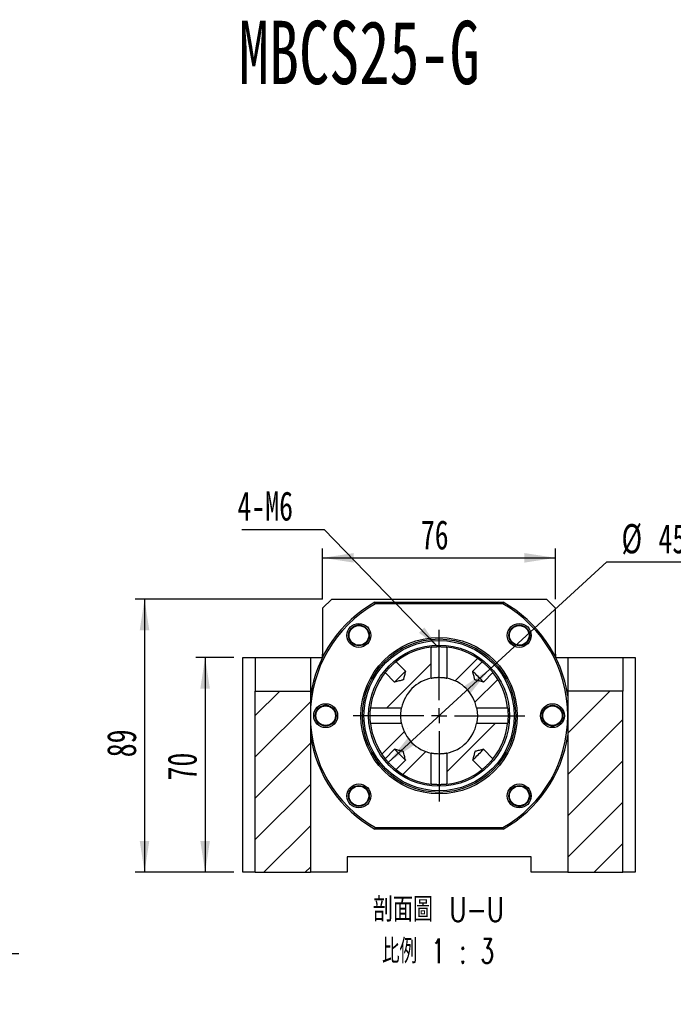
# Model space of a CAD drawing. Header units: millimetres. Extents: x 23 to 279, y 9 to 201.
# Tile 3 of 5: x 104 to 175, y 94 to 201. Entities that reach past the tile are written whole.
import ezdxf

# ---------------------------------------------------------------- set-up
doc = ezdxf.new("R2010")
doc.units = ezdxf.units.MM
doc.layers.add('圖層0', color=7, linetype='Continuous')
doc.styles.add('SLDTEXTSTYLE0', font='TXT', dxfattribs={"width": 0.7})
doc.styles.add('SLDTEXTSTYLE3', font='TXT', dxfattribs={"width": 0.7, "bigfont": 'bigfont'})
doc.styles.add('SLDTEXTSTYLE4', font='TXT', dxfattribs={"width": 0.75, "bigfont": 'bigfont'})
doc.styles.add('SLDTEXTSTYLE5', font='TXT', dxfattribs={"width": 0.65625, "bigfont": 'bigfont'})
doc.dimstyles.new('SLDDIMSTYLE2', dxfattribs={"dimtxt": 0.18, "dimasz": 2.5, "dimexe": 0, "dimexo": 0.0625, "dimgap": 0, "dimtad": 0, "dimtih": 1, "dimtoh": 1, "dimdec": 0, "dimrnd": 1e-09, "dimzin": 0, "dimdsep": 46, "dimtxsty": 'Standard', "dimsah": 1, "dimcen": 0.09, "dimadec": 0, "dimazin": 0, "dimtfac": 2.5, "dimtdec": 0, "dimtofl": 0, "dimtmove": 0, "dimatfit": 3, "dimfxl": 1, "dimfrac": 2, "dimtolj": 1, "dimtzin": 0, "dimarcsym": 0})
doc.dimstyles.new('SLDDIMSTYLE3', dxfattribs={"dimtxt": 3.389974, "dimasz": 2.5, "dimexe": 0, "dimexo": 0.0625, "dimgap": 0.847493, "dimtad": 1, "dimlfac": 3, "dimrnd": 1e-09, "dimzin": 12, "dimdsep": 46, "dimtxsty": 'SLDTEXTSTYLE0', "dimsah": 1, "dimcen": 0.09, "dimadec": 0, "dimazin": 3, "dimtfac": 1, "dimtofl": 0, "dimtmove": 0, "dimatfit": 3, "dimfxl": 1, "dimfrac": 2, "dimtolj": 1, "dimtzin": 12, "dimarcsym": 0})
doc.dimstyles.new('SLDDIMSTYLE4', dxfattribs={"dimtxt": 3.389974, "dimasz": 2.5, "dimexe": 0, "dimexo": 0.0625, "dimgap": 0.847493, "dimtad": 0, "dimtih": 1, "dimtoh": 1, "dimlfac": 3, "dimrnd": 1e-09, "dimzin": 12, "dimdsep": 46, "dimtxsty": 'SLDTEXTSTYLE0', "dimsah": 1, "dimcen": 0, "dimadec": 0, "dimazin": 3, "dimtfac": 1, "dimtofl": 0, "dimtmove": 0, "dimatfit": 3, "dimfxl": 1, "dimfrac": 2, "dimtolj": 1, "dimtzin": 12, "dimarcsym": 0})
doc.dimstyles.new('SLDDIMSTYLE5', dxfattribs={"dimtxt": 3.389974, "dimasz": 2.5, "dimexe": 0, "dimexo": 0.0625, "dimgap": 0.847493, "dimtad": 0, "dimtih": 1, "dimtoh": 1, "dimlfac": 3, "dimrnd": 1e-09, "dimzin": 12, "dimdsep": 46, "dimtxsty": 'SLDTEXTSTYLE0', "dimsah": 1, "dimcen": 0, "dimadec": 0, "dimazin": 3, "dimtfac": 1, "dimtmove": 0, "dimatfit": 3, "dimfxl": 1, "dimfrac": 2, "dimtolj": 1, "dimtzin": 12, "dimarcsym": 0})

# ---------------------------------------------------------------- blocks, each defined once
blk = doc.blocks.new('SW_SYMBOL_HOLE_SPOT')
at = {"layer": '圖層0', "color": 0}
for p, q in [((0, 875), (0, 75)), ((1600, 75), (1600, 875)), ((0, 75), (1600, 75))]:
    blk.add_line(p, q, dxfattribs=at)
blk = doc.blocks.new('_D_5')
at = {"layer": '圖層0'}
for p, q in [((74.37, 136.26), (74.37, 99.57)), ((74.37, 99.57), (104.21, 99.57))]:
    blk.add_line(p, q, dxfattribs=at)
blk.add_solid([(74.37, 136.26), (73.85, 132.87), (74.9, 132.87)], dxfattribs=at)
at = {"layer": '圖層0', "xscale": 0.003964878, "yscale": 0.003964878, "zscale": 0.003964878}
blk.add_blockref('SW_SYMBOL_HOLE_SPOT', (84.5, 99.96), dxfattribs=at)
at = {"layer": '圖層0', "char_height": 3.175, "attachment_point": 1}
for s, insert, style in [('14\\M+18AAE\\M+19153\\M+18AD1\\M+190FA', (83.3, 107.89), 'SLDTEXTSTYLE3'), ('4-', (75.96, 107.89), 'SLDTEXTSTYLE0'), ('%%c', (79.28, 107.89), 'SLDTEXTSTYLE0'), ('20', (91.7, 103.66), 'SLDTEXTSTYLE0')]:
    blk.add_mtext(s, dxfattribs=dict(at, insert=insert, style=style))
blk = doc.blocks.new('_D_8')
at = {"layer": '圖層0', "color": 7}
for p, q in [((127.57, 131.74), (123.46, 131.74)), ((124.46, 131.74), (124.46, 108.41)), ((127.57, 108.41), (123.46, 108.41))]:
    blk.add_line(p, q, dxfattribs=at)
for points in [[(124.46, 131.74), (123.94, 128.35), (124.98, 128.35)], [(124.46, 108.41), (124.98, 111.8), (123.94, 111.8)]]:
    blk.add_solid(points, dxfattribs=at)
at = {"layer": '圖層0', "color": 7, "insert": (120.37, 118.37), "char_height": 3.175, "attachment_point": 1, "rotation": 90, "style": 'SLDTEXTSTYLE0'}
blk.add_mtext('70', dxfattribs=at)
blk = doc.blocks.new('_D_9')
at = {"layer": '圖層0', "color": 7}
for p, q in [((137.24, 138.08), (116.87, 138.08)), ((117.87, 138.08), (117.87, 108.41)), ((127.57, 108.41), (116.87, 108.41))]:
    blk.add_line(p, q, dxfattribs=at)
for points in [[(117.87, 138.08), (117.35, 134.69), (118.39, 134.69)], [(117.87, 108.41), (118.39, 111.8), (117.35, 111.8)]]:
    blk.add_solid(points, dxfattribs=at)
at = {"layer": '圖層0', "color": 7, "insert": (113.78, 120.89), "char_height": 3.175, "attachment_point": 1, "rotation": 90, "style": 'SLDTEXTSTYLE0'}
blk.add_mtext('89', dxfattribs=at)
blk = doc.blocks.new('_D_10')
at = {"layer": '圖層0', "color": 7}
for p, q in [((137.24, 138.08), (137.24, 143.56)), ((162.57, 138.08), (162.57, 143.56)), ((137.24, 142.56), (162.57, 142.56))]:
    blk.add_line(p, q, dxfattribs=at)
for points in [[(137.24, 142.56), (140.63, 142.04), (140.63, 143.08)], [(162.57, 142.56), (159.18, 143.08), (159.18, 142.04)]]:
    blk.add_solid(points, dxfattribs=at)
at = {"layer": '圖層0', "color": 7, "insert": (147.92, 146.65), "char_height": 3.175, "attachment_point": 1, "style": 'SLDTEXTSTYLE0'}
blk.add_mtext('76', dxfattribs=at)
blk = doc.blocks.new('_D_11')
at = {"layer": '圖層0', "color": 7}
for p, q in [((155.43, 130.48), (168.15, 142.14)), ((168.15, 142.14), (177.74, 142.14)), ((144.38, 120.34), (155.43, 130.48))]:
    blk.add_line(p, q, dxfattribs=at)
for points in [[(155.43, 130.48), (152.58, 128.57), (153.29, 127.8)], [(144.38, 120.34), (147.23, 122.25), (146.52, 123.02)]]:
    blk.add_solid(points, dxfattribs=at)
at = {"layer": '圖層0', "color": 7, "char_height": 3.175, "attachment_point": 1, "style": 'SLDTEXTSTYLE0'}
for s, insert in [('%%c', (169.74, 146.23)), ('45', (173.76, 146.23))]:
    blk.add_mtext(s, dxfattribs=dict(at, insert=insert))
blk = doc.blocks.new('SW_NOTE_1')
at = {"layer": '圖層0', "color": 0, "char_height": 2.6458, "attachment_point": 2}
for s, insert, style in [('\\M+19655\\M+196CA\\M+19AA4 U-U', (8.6, 3.41), 'SLDTEXTSTYLE4'), ('\\M+194E4\\M+197E1 1 : 3', (8.56, -1.12), 'SLDTEXTSTYLE5')]:
    blk.add_mtext(s, dxfattribs=dict(at, insert=insert, style=style))
blk = doc.blocks.new('SW_NOTE_2')
at = {"layer": '圖層0', "color": 0}
blk.add_line((-8.96, 0), (0, 0), dxfattribs=at)
at = {"layer": '圖層0', "color": 0, "insert": (-9.43, 4.14), "char_height": 3.175, "attachment_point": 1, "style": 'SLDTEXTSTYLE0'}
blk.add_mtext('4-M6', dxfattribs=at)
blk = doc.blocks.new('SW_CENTERMARKSYMBOL_6')
at = {"layer": '圖層0', "color": 0}
for p, q in [((0, 1.67), (0, 9.33)), ((-1.67, 0), (-9.33, 0)), ((0, 0), (-0.83, 0)), ((0, 0), (0, 0.83)), ((0, 0), (0, -0.83)), ((0, 0), (0.83, 0)), ((1.67, 0), (9.33, 0)), ((0, -1.67), (0, -9.33))]:
    blk.add_line(p, q, dxfattribs=at)

msp = doc.modelspace()

# ---------------------------------------------------------------- hatches: boundary and pattern name
at = {"layer": '圖層0', "linetype": 'Continuous', "lineweight": 18}
h = msp.add_hatch(dxfattribs=at)
h.set_pattern_fill('ANSI31', color=256, style=0)
edge = h.paths.add_edge_path(flags=0)
edge.add_line((145.223, 131.2712), (146.2509, 130.2434))
edge.add_spline(control_points=[(146.2509, 130.2434), (146.2279, 130.1513), (146.2049, 130.0591), (146.182, 129.967), (146.1365, 129.7849), (146.0914, 129.6026), (146.0453, 129.4206), (146.0373, 129.3889), (146.0302, 129.357), (146.0202, 129.326), (146.0182, 129.3197), (146.0161, 129.3132), (146.0121, 129.308), (146.0106, 129.306), (146.0087, 129.3043), (146.0067, 129.3029), (146.0017, 129.2996), (145.9959, 129.2976), (145.9903, 129.2958), (145.9637, 129.2871), (145.9364, 129.281), (145.9093, 129.2741), (145.8012, 129.2466), (145.6929, 129.2198), (145.5846, 129.1927), (145.4139, 129.1501), (145.2432, 129.1076), (145.0725, 129.065)], knot_values=[0.00893562, 0.00893562, 0.00893562, 0.00893562, 0.00978998, 0.00978998, 0.00978998, 0.01147986, 0.01147986, 0.01147986, 0.01177344, 0.01177344, 0.01177344, 0.0118331, 0.0118331, 0.0118331, 0.01185509, 0.01185509, 0.01185509, 0.01190845, 0.01190845, 0.01190845, 0.01215816, 0.01215816, 0.01215816, 0.01315553, 0.01315553, 0.01315553, 0.01472794, 0.01472794, 0.01472794, 0.01472794], weights=[1, 1, 1, 1, 1, 1, 1, 1, 1, 1, 1, 1, 1, 1, 1, 1, 1, 1, 1, 1, 1, 1, 1, 1, 1, 1, 1, 1], degree=3, periodic=0)
edge.add_line((145.0725, 129.065), (144.0447, 130.0928))
edge.add_arc((149.9043, 125.4115), 7.5, 141.378563, 173.493288)
edge.add_line((142.4526, 126.2614), (145.8253, 126.2614))
edge.add_arc((149.9043, 125.4115), 4.1667, 101.76952, 168.23048, ccw=False)
edge.add_line((149.0544, 129.4906), (149.0544, 132.8632))
edge.add_arc((149.9043, 125.4115), 7.5, 96.506712, 128.621437)
h = msp.add_hatch(dxfattribs=at)
h.set_pattern_fill('ANSI31', color=256, style=0)
edge = h.paths.add_edge_path(flags=0)
edge.add_line((155.764, 130.0928), (154.7362, 129.065))
edge.add_spline(control_points=[(154.7362, 129.065), (154.6784, 129.0794), (154.6207, 129.0938), (154.563, 129.1082), (154.4389, 129.1391), (154.3149, 129.1701), (154.1909, 129.201), (154.1267, 129.217), (154.0626, 129.233), (153.9985, 129.2491), (153.9654, 129.2574), (153.9322, 129.2657), (153.8991, 129.2741), (153.8819, 129.2785), (153.8647, 129.2829), (153.8476, 129.2874), (153.8386, 129.2898), (153.8297, 129.2922), (153.8208, 129.295), (153.816, 129.2965), (153.8111, 129.2981), (153.8066, 129.3003), (153.8038, 129.3016), (153.8011, 129.3032), (153.7989, 129.3053), (153.7967, 129.3075), (153.795, 129.3101), (153.7936, 129.3128), (153.7883, 129.3232), (153.7857, 129.3348), (153.7826, 129.346), (153.7705, 129.3904), (153.7596, 129.4351), (153.7484, 129.4797), (153.7036, 129.6582), (153.6592, 129.8367), (153.6147, 130.0153), (153.5957, 130.0913), (153.5767, 130.1673), (153.5578, 130.2434)], knot_values=[0.00166253, 0.00166253, 0.00166253, 0.00166253, 0.00219802, 0.00219802, 0.00219802, 0.00334855, 0.00334855, 0.00334855, 0.0039433, 0.0039433, 0.0039433, 0.00425095, 0.00425095, 0.00425095, 0.00441047, 0.00441047, 0.00441047, 0.00449395, 0.00449395, 0.00449395, 0.00453958, 0.00453958, 0.00453958, 0.0045672, 0.0045672, 0.0045672, 0.00459512, 0.00459512, 0.00459512, 0.0047007, 0.0047007, 0.0047007, 0.00511775, 0.00511775, 0.00511775, 0.00678571, 0.00678571, 0.00678571, 0.00749604, 0.00749604, 0.00749604, 0.00749604], weights=[1, 1, 1, 1, 1, 1, 1, 1, 1, 1, 1, 1, 1, 1, 1, 1, 1, 1, 1, 1, 1, 1, 1, 1, 1, 1, 1, 1, 1, 1, 1, 1, 1, 1, 1, 1, 1, 1, 1, 1], degree=3, periodic=0)
edge.add_line((153.5578, 130.2434), (154.5856, 131.2712))
edge.add_arc((149.9043, 125.4115), 7.5, 51.378563, 83.493288)
edge.add_line((150.7542, 132.8632), (150.7542, 129.4906))
edge.add_arc((149.9043, 125.4115), 4.1667, 11.76952, 78.23048, ccw=False)
edge.add_line((153.9834, 126.2614), (157.356, 126.2614))
edge.add_arc((149.9043, 125.4115), 7.5, 6.506712, 38.621437)
h = msp.add_hatch(dxfattribs=at)
h.set_pattern_fill('ANSI31', color=256, style=0)
h.paths.add_polyline_path([(129.9043, 128.0782), (129.9043, 108.4115), (135.9043, 108.4115), (135.9043, 128.0782)], flags=0)
h = msp.add_hatch(dxfattribs=at)
h.set_pattern_fill('ANSI31', color=256, style=0)
h.paths.add_polyline_path([(169.9043, 128.0782), (163.9043, 128.0782), (163.9043, 108.4115), (169.9043, 108.4115)], flags=0)
h = msp.add_hatch(dxfattribs=at)
h.set_pattern_fill('ANSI31', color=256, style=0)
edge = h.paths.add_edge_path(flags=0)
edge.add_spline(control_points=[(145.0725, 121.7581), (145.1485, 121.7391), (145.2246, 121.7202), (145.3006, 121.7012), (145.4791, 121.6567), (145.6577, 121.6122), (145.8362, 121.5674), (145.8808, 121.5562), (145.9255, 121.5454), (145.9699, 121.5333), (145.9811, 121.5302), (145.9927, 121.5276), (146.003, 121.5223), (146.0058, 121.5209), (146.0084, 121.5192), (146.0105, 121.5169), (146.0126, 121.5147), (146.0142, 121.512), (146.0156, 121.5093), (146.0178, 121.5047), (146.0193, 121.4999), (146.0209, 121.4951), (146.0236, 121.4862), (146.026, 121.4772), (146.0284, 121.4683), (146.033, 121.4511), (146.0374, 121.434), (146.0417, 121.4168), (146.0501, 121.3837), (146.0585, 121.3505), (146.0668, 121.3173), (146.0828, 121.2532), (146.0988, 121.1891), (146.1148, 121.125), (146.1458, 121.001), (146.1767, 120.8769), (146.2077, 120.7529), (146.2221, 120.6952), (146.2365, 120.6374), (146.2509, 120.5797)], knot_values=[0.00591885, 0.00591885, 0.00591885, 0.00591885, 0.0066241, 0.0066241, 0.0066241, 0.00828012, 0.00828012, 0.00828012, 0.00869419, 0.00869419, 0.00869419, 0.00879902, 0.00879902, 0.00879902, 0.00882674, 0.00882674, 0.00882674, 0.00885416, 0.00885416, 0.00885416, 0.00889946, 0.00889946, 0.00889946, 0.00898235, 0.00898235, 0.00898235, 0.00914073, 0.00914073, 0.00914073, 0.00944618, 0.00944618, 0.00944618, 0.01003668, 0.01003668, 0.01003668, 0.01117897, 0.01117897, 0.01117897, 0.01171063, 0.01171063, 0.01171063, 0.01171063], weights=[1, 1, 1, 1, 1, 1, 1, 1, 1, 1, 1, 1, 1, 1, 1, 1, 1, 1, 1, 1, 1, 1, 1, 1, 1, 1, 1, 1, 1, 1, 1, 1, 1, 1, 1, 1, 1, 1, 1, 1], degree=3, periodic=0)
edge.add_line((146.2509, 120.5797), (145.223, 119.5519))
edge.add_arc((149.9043, 125.4115), 7.5, 231.378563, 263.493288)
edge.add_line((149.0544, 117.9599), (149.0544, 121.3325))
edge.add_arc((149.9043, 125.4115), 4.1667, 191.76952, 258.23048, ccw=False)
edge.add_line((145.8253, 124.5616), (142.4526, 124.5616))
edge.add_arc((149.9043, 125.4115), 7.5, 186.506712, 218.621437)
edge.add_line((144.0447, 120.7303), (145.0725, 121.7581))
h = msp.add_hatch(dxfattribs=at)
h.set_pattern_fill('ANSI31', color=256, style=0)
edge = h.paths.add_edge_path(flags=0)
edge.add_arc((149.9043, 125.4115), 7.5, 276.506712, 308.621437)
edge.add_line((154.5856, 119.5519), (153.5578, 120.5797))
edge.add_spline(control_points=[(153.5578, 120.5797), (153.5767, 120.6558), (153.5957, 120.7318), (153.6147, 120.8078), (153.6592, 120.9863), (153.7036, 121.1649), (153.7484, 121.3434), (153.7596, 121.388), (153.7705, 121.4327), (153.7826, 121.4771), (153.7857, 121.4883), (153.7883, 121.4999), (153.7936, 121.5102), (153.795, 121.513), (153.7967, 121.5156), (153.7989, 121.5177), (153.8011, 121.5198), (153.8038, 121.5215), (153.8066, 121.5228), (153.8111, 121.525), (153.816, 121.5266), (153.8208, 121.5281), (153.8297, 121.5308), (153.8386, 121.5332), (153.8476, 121.5356), (153.8647, 121.5402), (153.8819, 121.5446), (153.8991, 121.5489), (153.9322, 121.5574), (153.9654, 121.5657), (153.9985, 121.574), (154.0626, 121.59), (154.1267, 121.606), (154.1909, 121.622), (154.3149, 121.653), (154.4389, 121.684), (154.563, 121.7149), (154.6207, 121.7293), (154.6784, 121.7437), (154.7362, 121.7581)], knot_values=[0.00591885, 0.00591885, 0.00591885, 0.00591885, 0.0066241, 0.0066241, 0.0066241, 0.00828012, 0.00828012, 0.00828012, 0.00869419, 0.00869419, 0.00869419, 0.00879902, 0.00879902, 0.00879902, 0.00882674, 0.00882674, 0.00882674, 0.00885416, 0.00885416, 0.00885416, 0.00889946, 0.00889946, 0.00889946, 0.00898235, 0.00898235, 0.00898235, 0.00914073, 0.00914073, 0.00914073, 0.00944618, 0.00944618, 0.00944618, 0.01003668, 0.01003668, 0.01003668, 0.01117897, 0.01117897, 0.01117897, 0.01171063, 0.01171063, 0.01171063, 0.01171063], weights=[1, 1, 1, 1, 1, 1, 1, 1, 1, 1, 1, 1, 1, 1, 1, 1, 1, 1, 1, 1, 1, 1, 1, 1, 1, 1, 1, 1, 1, 1, 1, 1, 1, 1, 1, 1, 1, 1, 1, 1], degree=3, periodic=0)
edge.add_line((154.7362, 121.7581), (155.764, 120.7303))
edge.add_arc((149.9043, 125.4115), 7.5, 321.378563, 353.493288)
edge.add_line((157.356, 124.5616), (153.9834, 124.5616))
edge.add_arc((149.9043, 125.4115), 4.1667, 281.76952, 348.23048, ccw=False)
edge.add_line((150.7542, 121.3325), (150.7542, 117.9599))

# ---------------------------------------------------------------- linework, layer by layer
at = {"color": 7, "linetype": 'Continuous', "lineweight": 25}
for p, q in [((138.2377, 138.0782), (137.2377, 137.0782)), ((138.2377, 138.0782), (161.571, 138.0782)), ((162.571, 137.0782), (161.571, 138.0782)), ((137.2377, 137.0782), (137.2377, 132.0782)), ((142.9342, 137.7449), (156.8745, 137.7449)), ((156.8305, 137.5782), (142.9781, 137.5782)), ((162.571, 132.0782), (162.571, 137.0782)), ((140.2323, 134.7007), (140.3579, 134.8988)), ((159.1935, 135.0835), (159.3565, 134.9802)), ((149.0544, 129.4906), (149.0544, 132.8632)), ((150.7542, 132.8632), (150.7542, 129.4906)), ((128.571, 108.4115), (128.571, 131.7449)), ((128.571, 131.7449), (129.9043, 131.7449)), ((129.9043, 131.7449), (135.9043, 131.7449)), ((129.9043, 131.7449), (129.9043, 128.0782)), ((135.9043, 131.7449), (135.9043, 128.0782)), ((135.9043, 131.7449), (137.2322, 131.7449)), ((137.2377, 131.7558), (137.2377, 132.0782)), ((137.2377, 132.0782), (137.4043, 132.0782)), ((162.4043, 132.0782), (162.571, 132.0782)), ((162.571, 132.0782), (162.571, 131.7558)), ((162.5765, 131.7449), (163.9043, 131.7449)), ((163.9043, 131.7449), (169.9043, 131.7449)), ((163.9043, 131.7449), (163.9043, 128.0782)), ((169.9043, 131.7449), (169.9043, 128.0782)), ((169.9043, 131.7449), (171.2377, 131.7449)), ((171.2377, 131.7449), (171.2377, 108.4115)), ((145.223, 131.2712), (146.2509, 130.2434)), ((153.5578, 130.2434), (154.5856, 131.2712)), ((145.0725, 129.065), (144.0447, 130.0928)), ((155.764, 130.0928), (154.7362, 129.065)), ((129.9043, 128.0782), (135.9043, 128.0782)), ((129.9043, 108.4115), (129.9043, 128.0782)), ((135.9043, 128.0782), (135.9043, 108.4115)), ((163.9043, 128.0782), (163.9043, 108.4115)), ((169.9043, 128.0782), (163.9043, 128.0782)), ((169.9043, 108.4115), (169.9043, 128.0782)), ((142.4526, 126.2614), (145.8253, 126.2614)), ((153.9834, 126.2614), (157.356, 126.2614)), ((136.4968, 125.1408), (136.4458, 125.3681)), ((163.3119, 125.6822), (163.3501, 125.512)), ((145.8253, 124.5616), (142.4526, 124.5616)), ((157.356, 124.5616), (153.9834, 124.5616)), ((144.0447, 120.7303), (145.0725, 121.7581)), ((149.0544, 117.9599), (149.0544, 121.3325)), ((150.7542, 121.3325), (150.7542, 117.9599)), ((154.7362, 121.7581), (155.764, 120.7303)), ((146.2509, 120.5797), (145.223, 119.5519)), ((154.5856, 119.5519), (153.5578, 120.5797)), ((140.6152, 115.7396), (140.4841, 115.8226)), ((159.5763, 116.1224), (159.4912, 115.9881)), ((156.8745, 113.0782), (142.9342, 113.0782)), ((142.9781, 113.2449), (156.8305, 113.2449)), ((159.9043, 110.0782), (139.9043, 110.0782)), ((139.9043, 110.0782), (139.9043, 108.4115)), ((159.9043, 108.4115), (159.9043, 110.0782)), ((129.9043, 108.4115), (128.571, 108.4115)), ((129.9043, 108.4115), (135.9043, 108.4115)), ((139.9043, 108.4115), (135.9043, 108.4115)), ((163.9043, 108.4115), (159.9043, 108.4115)), ((163.9043, 108.4115), (169.9043, 108.4115)), ((171.2377, 108.4115), (169.9043, 108.4115))]:
    msp.add_line(p, q, dxfattribs=at)
at = {"color": 7, "linetype": 'Continuous', "lineweight": 25, "flags": 128}
for points in [[(146.2509, 130.2434), (146.2343, 130.2268), (146.1897, 130.1821), (146.119, 130.1115), (146.0259, 130.0184), (145.9149, 129.9074), (145.7915, 129.784), (145.6617, 129.6542), (145.5319, 129.5244), (145.4084, 129.4009), (145.2974, 129.2899), (145.2043, 129.1968), (145.1337, 129.1262), (145.089, 129.0815), (145.0725, 129.065)], [(154.7362, 129.065), (154.7196, 129.0815), (154.6749, 129.1262), (154.6043, 129.1968), (154.5112, 129.2899), (154.4002, 129.4009), (154.2768, 129.5244), (154.147, 129.6542), (154.0172, 129.784), (153.8937, 129.9074), (153.7827, 130.0184), (153.6896, 130.1115), (153.619, 130.1821), (153.5743, 130.2268), (153.5578, 130.2434)], [(145.0725, 121.7581), (145.089, 121.7415), (145.1337, 121.6969), (145.2043, 121.6262), (145.2974, 121.5332), (145.4084, 121.4222), (145.5319, 121.2987), (145.6617, 121.1689), (145.7915, 121.0391), (145.9149, 120.9156), (146.0259, 120.8046), (146.119, 120.7116), (146.1897, 120.6409), (146.2343, 120.5963), (146.2509, 120.5797)], [(153.5578, 120.5797), (153.5743, 120.5963), (153.619, 120.6409), (153.6896, 120.7116), (153.7827, 120.8046), (153.8937, 120.9156), (154.0172, 121.0391), (154.147, 121.1689), (154.2768, 121.2987), (154.4002, 121.4222), (154.5112, 121.5332), (154.6043, 121.6262), (154.6749, 121.6969), (154.7196, 121.7415), (154.7362, 121.7581)]]:
    msp.add_lwpolyline(points, dxfattribs=at)
at = {"color": 7, "linetype": 'Continuous', "lineweight": 25}
for centre, radius in [((141.1833, 134.1325), 1.3), ((141.1833, 134.1325), 1.1333), ((141.1833, 134.1325), 1.0667), ((158.6253, 134.1325), 1.3), ((158.6253, 134.1325), 1.1333), ((158.6253, 134.1325), 1.0667), ((149.9043, 125.4115), 8.5), ((149.9043, 125.4115), 8.3333), ((149.9043, 125.4115), 8.1667), ((149.9043, 125.4115), 7.6667), ((137.571, 125.4115), 1.3), ((137.571, 125.4115), 1.1333), ((137.571, 125.4115), 1.0667), ((162.2377, 125.4115), 1.3), ((162.2377, 125.4115), 1.1333), ((162.2377, 125.4115), 1.0667), ((141.1833, 116.6906), 1.3), ((141.1833, 116.6906), 1.1333), ((141.1833, 116.6906), 1.0667), ((158.6253, 116.6906), 1.3), ((158.6253, 116.6906), 1.1333), ((158.6253, 116.6906), 1.0667)]:
    msp.add_circle(centre, radius, dxfattribs=at)
for radius, start, end in [(14.1667, 119.472932, 171.202589), (14, 119.651845, 240.348155), (14, 299.651845, 60.348155), (14.1667, 8.797411, 60.527068), (7.5, 96.506712, 128.621437), (7.5, 51.378563, 83.493288), (7.5, 141.378563, 173.493288), (4.1667, 101.76952, 168.23048), (4.1667, 11.76952, 78.23048), (7.5, 6.506712, 38.621437), (7.5, 186.506712, 218.621437), (4.1667, 191.76952, 258.23048), (4.1667, 281.76952, 348.23048), (7.5, 321.378563, 353.493288), (14.1667, 188.797411, 240.527068), (14.1667, 299.472932, 351.202589), (7.5, 231.378563, 263.493288), (7.5, 276.506712, 308.621437)]:
    msp.add_arc((149.9043, 125.4115), radius, start, end, dxfattribs=at)
for points in [[(142.9781, 137.5782), (142.9634, 137.6338), (142.9488, 137.6893), (142.9342, 137.7449)], [(156.8745, 137.7449), (156.8599, 137.6893), (156.8452, 137.6338), (156.8305, 137.5782)], [(142.9781, 113.2449), (142.9634, 113.1893), (142.9488, 113.1338), (142.9342, 113.0782)], [(156.8745, 113.0782), (156.8599, 113.1338), (156.8452, 113.1893), (156.8305, 113.2449)]]:
    msp.add_open_spline(points, degree=3, dxfattribs=at)
for points, knots in [([(141.7515, 135.0835), (141.6265, 135.1582), (141.4874, 135.2077), (141.1999, 135.2497), (141.0519, 135.242), (140.7706, 135.1707), (140.6364, 135.1065), (140.4062, 134.935), (140.307, 134.8257), (140.2323, 134.7007)], [0, 0, 0, 0, 0.25, 0.25, 0.5, 0.5, 0.75, 0.75, 1, 1, 1, 1]), ([(142.294, 134.3429), (142.2704, 134.4365), (142.2155, 134.6539), (142.013, 134.9123), (141.8291, 135.0327), (141.7515, 135.0835)], [0, 0, 0, 0, 0.30393208, 0.70641918, 1, 1, 1, 1]), ([(159.5763, 133.5644), (159.651, 133.6894), (159.7004, 133.8285), (159.7425, 134.116), (159.7348, 134.2639), (159.6635, 134.5453), (159.5993, 134.6794), (159.4278, 134.9096), (159.3185, 135.0088), (159.1935, 135.0835)], [0, 0, 0, 0, 0.25, 0.25, 0.5, 0.5, 0.75, 0.75, 1, 1, 1, 1]), ([(149.0544, 132.8632), (149.0553, 132.8633), (149.0616, 132.8641), (149.0846, 132.8666), (149.1012, 132.8684), (149.1447, 132.873), (149.1715, 132.8757), (149.2334, 132.8815), (149.2687, 132.8847), (149.3477, 132.891), (149.3904, 132.8941), (149.482, 132.8998), (149.5314, 132.9024), (149.6334, 132.9068), (149.6859, 132.9086), (149.7939, 132.9109), (149.8498, 132.9115), (149.9597, 132.9115), (150.0143, 132.9109), (150.123, 132.9085), (150.1762, 132.9068), (150.3283, 132.9002), (150.4225, 132.894), (150.5398, 132.8847), (150.5756, 132.8815), (150.6376, 132.8757), (150.664, 132.873), (150.7074, 132.8685), (150.7243, 132.8666), (150.7471, 132.864), (150.7534, 132.8633), (150.7542, 132.8632)], [0, 0, 0, 0, 0.0625, 0.0625, 0.125, 0.125, 0.1875, 0.1875, 0.25, 0.25, 0.3125, 0.3125, 0.375, 0.375, 0.4375, 0.4375, 0.5, 0.5, 0.5625, 0.5625, 0.625, 0.625, 0.75, 0.75, 0.8125, 0.8125, 0.875, 0.875, 0.9375, 0.9375, 1, 1, 1, 1]), ([(158.893, 133.0401), (158.9668, 133.0593), (159.1641, 133.1106), (159.4049, 133.3034), (159.5255, 133.4869), (159.5763, 133.5644)], [0, 0, 0, 0, 0.25676142, 0.686523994, 1, 1, 1, 1]), ([(144.0447, 130.0928), (144.0457, 130.0942), (144.0602, 130.1124), (144.1005, 130.1619), (144.1171, 130.1822), (144.1563, 130.2294), (144.1786, 130.2559), (144.2285, 130.3143), (144.2566, 130.3466), (144.3162, 130.414), (144.348, 130.4494), (144.4158, 130.5231), (144.4516, 130.5614), (144.5246, 130.6376), (144.5621, 130.6759), (144.6392, 130.753), (144.6776, 130.7905), (144.7538, 130.8636), (144.792, 130.8994), (144.8658, 130.9673), (144.9012, 130.9991), (144.9687, 131.0588), (145.001, 131.0868), (145.0595, 131.1368), (145.086, 131.1591), (145.1333, 131.1984), (145.1536, 131.2151), (145.2032, 131.2555), (145.2217, 131.2701), (145.223, 131.2712)], [0, 0, 0, 0, 0.125, 0.125, 0.1875, 0.1875, 0.25, 0.25, 0.3125, 0.3125, 0.375, 0.375, 0.4375, 0.4375, 0.5, 0.5, 0.5625, 0.5625, 0.625, 0.625, 0.6875, 0.6875, 0.75, 0.75, 0.8125, 0.8125, 0.875, 0.875, 1, 1, 1, 1]), ([(154.5856, 131.2712), (154.587, 131.2701), (154.6052, 131.2556), (154.6547, 131.2154), (154.675, 131.1987), (154.7222, 131.1595), (154.7486, 131.1373), (154.8071, 131.0873), (154.8394, 131.0593), (154.9068, 130.9997), (154.9422, 130.9679), (155.0159, 130.9001), (155.0542, 130.8642), (155.1304, 130.7913), (155.1687, 130.7538), (155.2458, 130.6767), (155.2833, 130.6383), (155.3564, 130.5621), (155.3922, 130.5238), (155.46, 130.45), (155.4919, 130.4147), (155.5516, 130.3472), (155.5796, 130.3148), (155.6296, 130.2564), (155.6519, 130.2299), (155.6912, 130.1826), (155.7079, 130.1622), (155.7483, 130.1126), (155.7629, 130.0942), (155.764, 130.0928)], [0, 0, 0, 0, 0.125, 0.125, 0.1875, 0.1875, 0.25, 0.25, 0.3125, 0.3125, 0.375, 0.375, 0.4375, 0.4375, 0.5, 0.5, 0.5625, 0.5625, 0.625, 0.625, 0.6875, 0.6875, 0.75, 0.75, 0.8125, 0.8125, 0.875, 0.875, 1, 1, 1, 1]), ([(146.2509, 130.2434), (146.2119, 130.0872), (146.173, 129.9311), (146.1146, 129.697), (146.0951, 129.6189), (146.0658, 129.5018), (146.056, 129.4628), (146.0412, 129.4043), (146.0363, 129.3848), (146.0287, 129.3556), (146.0261, 129.3459), (146.0205, 129.3266), (146.0184, 129.3165), (146.0062, 129.3001), (145.9955, 129.2974), (145.9762, 129.2914), (145.9664, 129.2888), (145.937, 129.2811), (145.9174, 129.2761), (145.8585, 129.2612), (145.8192, 129.2514), (145.7013, 129.2219), (145.6227, 129.2023), (145.3869, 129.1434), (145.2297, 129.1042), (145.0725, 129.065)], [0, 0, 0, 0, 0.25, 0.25, 0.375, 0.375, 0.4375, 0.4375, 0.46875, 0.46875, 0.484375, 0.484375, 0.5, 0.5, 0.515625, 0.515625, 0.53125, 0.53125, 0.5625, 0.5625, 0.625, 0.625, 0.75, 0.75, 1, 1, 1, 1]), ([(149.0544, 129.4906), (149.0553, 129.4908), (149.0616, 129.4921), (149.0847, 129.4968), (149.1013, 129.5002), (149.1667, 129.5126), (149.2295, 129.524), (149.3476, 129.541), (149.3902, 129.5466), (149.4816, 129.557), (149.5311, 129.5618), (149.633, 129.5697), (149.6855, 129.5728), (149.7937, 129.5771), (149.8496, 129.5782), (150.0146, 129.5782), (150.1256, 129.5736), (150.2779, 129.5617), (150.3271, 129.557), (150.4191, 129.5465), (150.4616, 129.541), (150.5397, 129.5297), (150.5756, 129.5239), (150.6374, 129.5133), (150.6637, 129.5085), (150.7073, 129.5002), (150.7241, 129.4968), (150.7471, 129.4921), (150.7534, 129.4908), (150.7542, 129.4906)], [0, 0, 0, 0, 0.0625, 0.0625, 0.125, 0.125, 0.25, 0.25, 0.3125, 0.3125, 0.375, 0.375, 0.4375, 0.4375, 0.5, 0.5, 0.625, 0.625, 0.6875, 0.6875, 0.75, 0.75, 0.8125, 0.8125, 0.875, 0.875, 0.9375, 0.9375, 1, 1, 1, 1]), ([(154.7362, 129.065), (154.5789, 129.1042), (154.4217, 129.1434), (154.1859, 129.2023), (154.1073, 129.2219), (153.9894, 129.2514), (153.9501, 129.2612), (153.8912, 129.2761), (153.8715, 129.2811), (153.8421, 129.2889), (153.8324, 129.2915), (153.813, 129.2974), (153.8022, 129.3003), (153.7903, 129.3164), (153.7881, 129.3267), (153.7825, 129.346), (153.78, 129.3557), (153.7723, 129.3849), (153.7674, 129.4044), (153.7526, 129.4629), (153.7428, 129.5019), (153.7136, 129.619), (153.6941, 129.697), (153.6356, 129.9312), (153.5967, 130.0873), (153.5578, 130.2434)], [0, 0, 0, 0, 0.25, 0.25, 0.375, 0.375, 0.4375, 0.4375, 0.46875, 0.46875, 0.484375, 0.484375, 0.5, 0.5, 0.515625, 0.515625, 0.53125, 0.53125, 0.5625, 0.5625, 0.625, 0.625, 0.75, 0.75, 1, 1, 1, 1]), ([(137.3003, 126.4858), (137.1591, 126.4502), (137.0257, 126.3868), (136.7928, 126.2132), (136.6935, 126.1032), (136.545, 125.8538), (136.4955, 125.7136), (136.4541, 125.4294), (136.4612, 125.282), (136.4968, 125.1408)], [0, 0, 0, 0, 0.25, 0.25, 0.5, 0.5, 0.75, 0.75, 1, 1, 1, 1]), ([(137.9084, 126.4839), (137.797, 126.5082), (137.5939, 126.5526), (137.3917, 126.5066), (137.3003, 126.4858)], [0, 0, 0, 0, 0.54795835, 1, 1, 1, 1]), ([(142.4526, 124.5616), (142.4525, 124.5625), (142.4518, 124.5687), (142.4493, 124.5916), (142.4474, 124.6085), (142.4429, 124.6519), (142.4402, 124.6782), (142.4344, 124.7402), (142.4312, 124.7761), (142.4218, 124.8933), (142.4156, 124.9874), (142.4069, 125.1902), (142.4043, 125.3008), (142.4043, 125.4677), (142.405, 125.5224), (142.4073, 125.6301), (142.4091, 125.6835), (142.4135, 125.7856), (142.4161, 125.834), (142.4218, 125.9258), (142.425, 125.9692), (142.4312, 126.0474), (142.4343, 126.0825), (142.4402, 126.1448), (142.4429, 126.1715), (142.4497, 126.2362), (142.4524, 126.2597), (142.4526, 126.2614)], [0, 0, 0, 0, 0.0625, 0.0625, 0.125, 0.125, 0.1875, 0.1875, 0.25, 0.25, 0.375, 0.375, 0.5, 0.5, 0.5625, 0.5625, 0.625, 0.625, 0.6875, 0.6875, 0.75, 0.75, 0.8125, 0.8125, 0.875, 0.875, 1, 1, 1, 1]), ([(145.8253, 124.5616), (145.8251, 124.5625), (145.8238, 124.5687), (145.8191, 124.5917), (145.8157, 124.6086), (145.8074, 124.652), (145.8026, 124.6783), (145.7919, 124.7405), (145.7862, 124.7761), (145.7693, 124.893), (145.7581, 124.987), (145.7463, 125.1391), (145.7431, 125.1926), (145.7388, 125.3012), (145.7377, 125.3563), (145.7377, 125.4678), (145.7388, 125.5226), (145.7431, 125.6304), (145.7463, 125.6839), (145.7542, 125.7859), (145.7589, 125.8343), (145.7693, 125.926), (145.775, 125.9694), (145.7863, 126.0473), (145.7919, 126.0824), (145.8026, 126.1447), (145.8075, 126.1713), (145.8198, 126.236), (145.8249, 126.2597), (145.8253, 126.2614)], [0, 0, 0, 0, 0.0625, 0.0625, 0.125, 0.125, 0.1875, 0.1875, 0.25, 0.25, 0.375, 0.375, 0.4375, 0.4375, 0.5, 0.5, 0.5625, 0.5625, 0.625, 0.625, 0.6875, 0.6875, 0.75, 0.75, 0.8125, 0.8125, 0.875, 0.875, 1, 1, 1, 1]), ([(153.9834, 126.2614), (153.9836, 126.2606), (153.9849, 126.2542), (153.9896, 126.2312), (153.9929, 126.2146), (154.0054, 126.1491), (154.0168, 126.0863), (154.0338, 125.9682), (154.0394, 125.9257), (154.0498, 125.8342), (154.0546, 125.7848), (154.0625, 125.6829), (154.0656, 125.6304), (154.0699, 125.5221), (154.071, 125.4663), (154.071, 125.3013), (154.0664, 125.1902), (154.0545, 125.038), (154.0498, 124.9888), (154.0393, 124.8968), (154.0338, 124.8543), (154.0225, 124.7761), (154.0167, 124.7403), (154.0061, 124.6785), (154.0013, 124.6521), (153.993, 124.6086), (153.9896, 124.5917), (153.9849, 124.5688), (153.9836, 124.5625), (153.9834, 124.5616)], [0, 0, 0, 0, 0.0625, 0.0625, 0.125, 0.125, 0.25, 0.25, 0.3125, 0.3125, 0.375, 0.375, 0.4375, 0.4375, 0.5, 0.5, 0.625, 0.625, 0.6875, 0.6875, 0.75, 0.75, 0.8125, 0.8125, 0.875, 0.875, 0.9375, 0.9375, 1, 1, 1, 1]), ([(157.356, 126.2614), (157.3561, 126.2606), (157.3568, 126.2542), (157.3594, 126.2313), (157.3612, 126.2147), (157.3658, 126.1712), (157.3685, 126.1443), (157.3743, 126.0825), (157.3774, 126.0472), (157.3838, 125.9681), (157.3868, 125.9254), (157.3926, 125.8339), (157.3952, 125.7845), (157.3996, 125.6825), (157.4013, 125.6299), (157.4037, 125.5219), (157.4043, 125.4661), (157.4043, 125.3562), (157.4037, 125.3016), (157.4013, 125.1929), (157.3996, 125.1397), (157.393, 124.9875), (157.3868, 124.8934), (157.3775, 124.7761), (157.3743, 124.7402), (157.3685, 124.6782), (157.3658, 124.6519), (157.3612, 124.6085), (157.3594, 124.5916), (157.3568, 124.5687), (157.3561, 124.5625), (157.356, 124.5616)], [0, 0, 0, 0, 0.0625, 0.0625, 0.125, 0.125, 0.1875, 0.1875, 0.25, 0.25, 0.3125, 0.3125, 0.375, 0.375, 0.4375, 0.4375, 0.5, 0.5, 0.5625, 0.5625, 0.625, 0.625, 0.75, 0.75, 0.8125, 0.8125, 0.875, 0.875, 0.9375, 0.9375, 1, 1, 1, 1]), ([(162.5084, 124.3373), (162.6496, 124.3729), (162.7829, 124.4363), (163.0159, 124.6099), (163.1151, 124.7199), (163.2637, 124.9693), (163.3131, 125.1095), (163.3546, 125.3936), (163.3475, 125.541), (163.3119, 125.6822)], [0, 0, 0, 0, 0.25, 0.25, 0.5, 0.5, 0.75, 0.75, 1, 1, 1, 1]), ([(161.972, 124.3293), (162.0594, 124.311), (162.2386, 124.2735), (162.417, 124.3157), (162.5084, 124.3373)], [0, 0, 0, 0, 0.4875984, 1, 1, 1, 1]), ([(146.2509, 120.5797), (146.2117, 120.7369), (146.1724, 120.8942), (146.1136, 121.13), (146.094, 121.2086), (146.0645, 121.3265), (146.0546, 121.3658), (146.0397, 121.4247), (146.0348, 121.4443), (146.027, 121.4737), (146.0244, 121.4835), (146.0185, 121.5029), (146.0156, 121.5136), (145.9994, 121.5255), (145.9892, 121.5278), (145.9699, 121.5333), (145.9601, 121.5359), (145.931, 121.5435), (145.9115, 121.5485), (145.853, 121.5633), (145.814, 121.573), (145.6969, 121.6023), (145.6189, 121.6218), (145.3847, 121.6802), (145.2286, 121.7192), (145.0725, 121.7581)], [0, 0, 0, 0, 0.25, 0.25, 0.375, 0.375, 0.4375, 0.4375, 0.46875, 0.46875, 0.484375, 0.484375, 0.5, 0.5, 0.515625, 0.515625, 0.53125, 0.53125, 0.5625, 0.5625, 0.625, 0.625, 0.75, 0.75, 1, 1, 1, 1]), ([(150.7542, 121.3325), (150.7534, 121.3323), (150.747, 121.331), (150.724, 121.3263), (150.7073, 121.3229), (150.6419, 121.3104), (150.5791, 121.2991), (150.461, 121.282), (150.4184, 121.2765), (150.327, 121.2661), (150.2776, 121.2613), (150.1757, 121.2534), (150.1232, 121.2503), (150.0149, 121.246), (149.9591, 121.2449), (149.7941, 121.2449), (149.683, 121.2495), (149.5308, 121.2613), (149.4816, 121.2661), (149.3896, 121.2765), (149.3471, 121.2821), (149.2689, 121.2934), (149.2331, 121.2992), (149.1713, 121.3097), (149.1449, 121.3146), (149.1014, 121.3229), (149.0845, 121.3263), (149.0616, 121.331), (149.0553, 121.3323), (149.0544, 121.3325)], [0, 0, 0, 0, 0.0625, 0.0625, 0.125, 0.125, 0.25, 0.25, 0.3125, 0.3125, 0.375, 0.375, 0.4375, 0.4375, 0.5, 0.5, 0.625, 0.625, 0.6875, 0.6875, 0.75, 0.75, 0.8125, 0.8125, 0.875, 0.875, 0.9375, 0.9375, 1, 1, 1, 1]), ([(154.7362, 121.7581), (154.5789, 121.7189), (154.4217, 121.6797), (154.1859, 121.6208), (154.1073, 121.6012), (153.9894, 121.5717), (153.9501, 121.5618), (153.8912, 121.5469), (153.8715, 121.542), (153.8421, 121.5342), (153.8324, 121.5316), (153.813, 121.5257), (153.8022, 121.5228), (153.7903, 121.5066), (153.7881, 121.4964), (153.7825, 121.4771), (153.78, 121.4674), (153.7723, 121.4382), (153.7674, 121.4187), (153.7526, 121.3602), (153.7428, 121.3212), (153.7136, 121.2041), (153.6941, 121.1261), (153.6356, 120.8919), (153.5967, 120.7358), (153.5578, 120.5797)], [0, 0, 0, 0, 0.25, 0.25, 0.375, 0.375, 0.4375, 0.4375, 0.46875, 0.46875, 0.484375, 0.484375, 0.5, 0.5, 0.515625, 0.515625, 0.53125, 0.53125, 0.5625, 0.5625, 0.625, 0.625, 0.75, 0.75, 1, 1, 1, 1]), ([(145.223, 119.5519), (145.2217, 119.553), (145.2035, 119.5674), (145.154, 119.6077), (145.1336, 119.6244), (145.0865, 119.6636), (145.06, 119.6858), (145.0016, 119.7358), (144.9693, 119.7638), (144.9018, 119.8234), (144.8665, 119.8552), (144.7928, 119.923), (144.7545, 119.9588), (144.6783, 120.0318), (144.64, 120.0693), (144.5629, 120.1464), (144.5253, 120.1848), (144.4523, 120.261), (144.4164, 120.2993), (144.3486, 120.373), (144.3168, 120.4084), (144.2571, 120.4759), (144.229, 120.5082), (144.179, 120.5667), (144.1567, 120.5932), (144.1175, 120.6405), (144.1008, 120.6609), (144.0604, 120.7104), (144.0458, 120.7289), (144.0447, 120.7303)], [0, 0, 0, 0, 0.125, 0.125, 0.1875, 0.1875, 0.25, 0.25, 0.3125, 0.3125, 0.375, 0.375, 0.4375, 0.4375, 0.5, 0.5, 0.5625, 0.5625, 0.625, 0.625, 0.6875, 0.6875, 0.75, 0.75, 0.8125, 0.8125, 0.875, 0.875, 1, 1, 1, 1]), ([(155.764, 120.7303), (155.7629, 120.7289), (155.7484, 120.7107), (155.7082, 120.6612), (155.6915, 120.6409), (155.6523, 120.5937), (155.6301, 120.5672), (155.5801, 120.5088), (155.5521, 120.4765), (155.4924, 120.409), (155.4607, 120.3737), (155.3929, 120.3), (155.357, 120.2617), (155.284, 120.1855), (155.2466, 120.1472), (155.1695, 120.0701), (155.1311, 120.0325), (155.0549, 119.9595), (155.0166, 119.9236), (154.9428, 119.8558), (154.9075, 119.824), (154.84, 119.7643), (154.8076, 119.7362), (154.7492, 119.6862), (154.7226, 119.6639), (154.6754, 119.6247), (154.655, 119.608), (154.6054, 119.5676), (154.587, 119.553), (154.5856, 119.5519)], [0, 0, 0, 0, 0.125, 0.125, 0.1875, 0.1875, 0.25, 0.25, 0.3125, 0.3125, 0.375, 0.375, 0.4375, 0.4375, 0.5, 0.5, 0.5625, 0.5625, 0.625, 0.625, 0.6875, 0.6875, 0.75, 0.75, 0.8125, 0.8125, 0.875, 0.875, 1, 1, 1, 1]), ([(140.6811, 117.7007), (140.5788, 117.6353), (140.3971, 117.5194), (140.2824, 117.3379), (140.2323, 117.2587)], [0, 0, 0, 0, 0.56356366, 1, 1, 1, 1]), ([(150.7542, 117.9599), (150.7534, 117.9598), (150.747, 117.959), (150.724, 117.9565), (150.7075, 117.9546), (150.664, 117.9501), (150.6371, 117.9474), (150.5753, 117.9416), (150.54, 117.9384), (150.4609, 117.9321), (150.4182, 117.929), (150.3267, 117.9233), (150.2773, 117.9206), (150.1752, 117.9163), (150.1227, 117.9145), (150.0147, 117.9122), (149.9589, 117.9115), (149.849, 117.9115), (149.7944, 117.9122), (149.6857, 117.9145), (149.6325, 117.9163), (149.4803, 117.9228), (149.3861, 117.9291), (149.2689, 117.9384), (149.233, 117.9416), (149.171, 117.9474), (149.1447, 117.9501), (149.1013, 117.9546), (149.0844, 117.9565), (149.0615, 117.959), (149.0553, 117.9598), (149.0544, 117.9599)], [0, 0, 0, 0, 0.0625, 0.0625, 0.125, 0.125, 0.1875, 0.1875, 0.25, 0.25, 0.3125, 0.3125, 0.375, 0.375, 0.4375, 0.4375, 0.5, 0.5, 0.5625, 0.5625, 0.625, 0.625, 0.75, 0.75, 0.8125, 0.8125, 0.875, 0.875, 0.9375, 0.9375, 1, 1, 1, 1]), ([(140.2323, 117.2587), (140.1577, 117.1337), (140.1082, 116.9946), (140.0662, 116.7071), (140.0738, 116.5591), (140.1451, 116.2778), (140.2093, 116.1436), (140.3809, 115.9134), (140.4902, 115.8142), (140.6152, 115.7396)], [0, 0, 0, 0, 0.25, 0.25, 0.5, 0.5, 0.75, 0.75, 1, 1, 1, 1]), ([(157.5559, 116.3505), (157.5692, 116.3015), (157.6162, 116.1297), (157.797, 115.9113), (157.98, 115.7905), (158.0571, 115.7396)], [0, 0, 0, 0, 0.18703488, 0.65711541, 1, 1, 1, 1]), ([(158.0571, 115.7396), (158.1821, 115.6649), (158.3213, 115.6154), (158.6087, 115.5734), (158.7567, 115.581), (159.0381, 115.6523), (159.1722, 115.7165), (159.4024, 115.8881), (159.5016, 115.9974), (159.5763, 116.1224)], [0, 0, 0, 0, 0.25, 0.25, 0.5, 0.5, 0.75, 0.75, 1, 1, 1, 1])]:
    msp.add_open_spline(points, degree=3, knots=knots, dxfattribs=at)

# ---------------------------------------------------------------- block references
at = {"layer": '圖層0', "color": 7}
for name, p in [('SW_NOTE_2', (137.4061, 145.6388)), ('SW_CENTERMARKSYMBOL_6', (149.9043, 125.4115))]:
    msp.add_blockref(name, p, dxfattribs=at)
at = {"layer": '圖層0'}
msp.add_blockref('SW_NOTE_1', (141.2319, 102.2688), dxfattribs=at)

# ---------------------------------------------------------------- texts
at = {"layer": '圖層0', "color": 7, "insert": (128.1227, 200.913), "char_height": 6.87917, "attachment_point": 1, "style": 'SLDTEXTSTYLE0'}
msp.add_mtext('MBCS25-G', dxfattribs=at)

# ---------------------------------------------------------------- dimensions: what is measured, and where the dimension line sits
at = {"layer": '圖層0', "color": 7}
dim = msp.add_linear_dim(base=(162.571, 142.5605), p1=(137.2377, 137.0782), p2=(162.571, 137.0782), dimstyle='SLDDIMSTYLE3', dxfattribs=at)
dim.commit()
dim.dimension.update_dxf_attribs({"geometry": '_D_10', "text_midpoint": (149.9043, 142.5605), "dimtype": 160})
dim = msp.add_diameter_dim_2p(p1=(155.4329, 130.4796), p2=(144.3758, 120.3435), dimstyle='SLDDIMSTYLE5', dxfattribs=at)
dim.commit()
dim.dimension.update_dxf_attribs({"geometry": '_D_11', "text_midpoint": (173.7384, 144.6771), "dimtype": 163})
at = {"layer": '圖層0'}
dim = msp.add_diameter_dim_2p(p1=(74.3743, 142.9258), p2=(74.3743, 136.2592), text='4-%%c14完全貫穿\\P{\\fGDT;v}<>', dimstyle='SLDDIMSTYLE4', override={"dimpost": '<>'}, dxfattribs=at)
dim.commit()
dim.dimension.update_dxf_attribs({"geometry": '_D_5', "text_midpoint": (90.0846, 103.799), "dimtype": 163})
at = {"layer": '圖層0', "color": 7}
for base, p1, picture, middle in [((117.8733, 108.4115), (138.2377, 138.0782), '_D_9', (117.8733, 122.8731)), ((124.4604, 108.4115), (128.571, 131.7449), '_D_8', (124.4604, 120.3566))]:
    dim = msp.add_linear_dim(base=base, p1=p1, p2=(128.571, 108.4115), angle=90, dimstyle='SLDDIMSTYLE3', dxfattribs=at)
    dim.commit()
    dim.dimension.update_dxf_attribs({"geometry": picture, "text_midpoint": middle, "dimtype": 160})

# ---------------------------------------------------------------- leaders
msp.add_leader([(149.7505, 132.91), (137.4061, 145.6388)], dimstyle='SLDDIMSTYLE2', dxfattribs=at)

doc.saveas('drawing.dxf')
